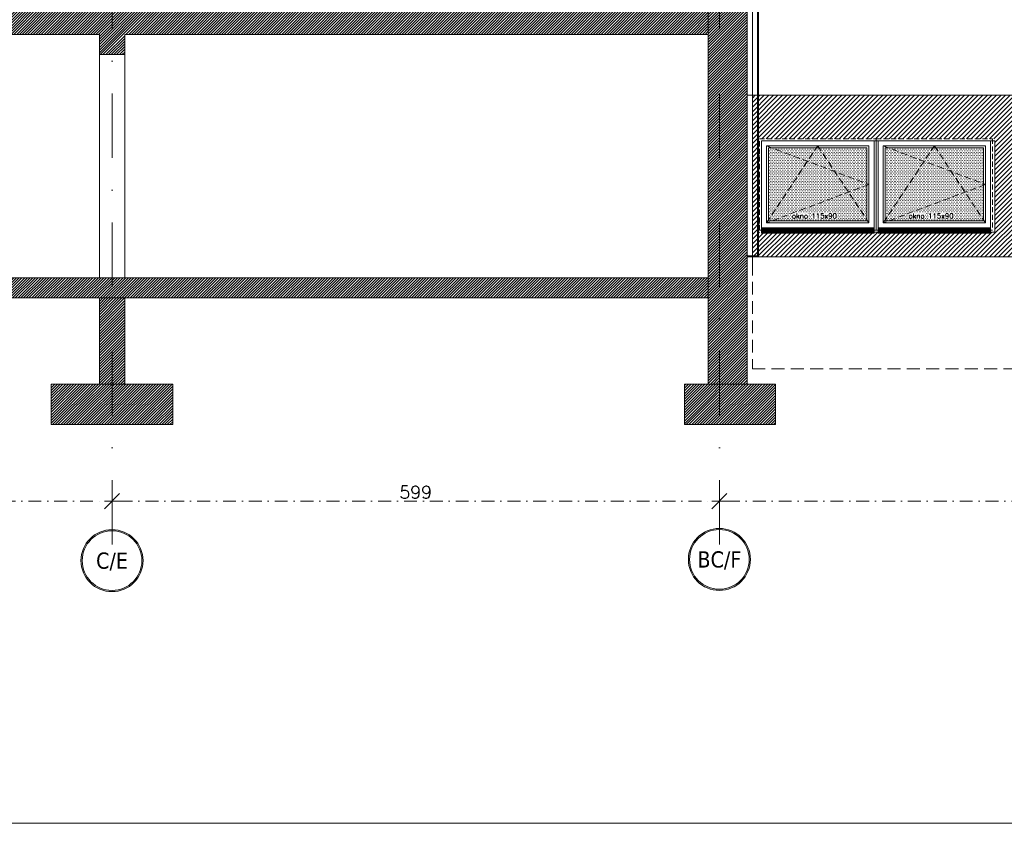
# Model space of a CAD drawing. Header units: millimetres. Extents: x -82287 to 177822, y -399756 to 0.
# Tile 221 of 228: x 61383 to 62354, y -202849 to -202056. Entities that reach past the tile are written whole.
import ezdxf
from ezdxf.enums import TextEntityAlignment as Align

# ---------------------------------------------------------------- set-up
doc = ezdxf.new("R2010")
doc.units = ezdxf.units.MM
doc.header["$MEASUREMENT"] = 0
for name, pattern in [('SUŁOSZOWA - PB 21 03$0$CACHE', [9.525, 6.35, -3.175]), ('SUŁOSZOWA - PB 21 03$0$CARKOVANA', [7.5, 5, -2.5]), ('SUŁOSZOWA - PB 21 03$0$DASHDOT', [25.4, 12.7, -6.35, 0, -6.35]), ('SUŁOSZOWA - PB 21 03$0$HIDDEN', [9.525, 6.35, -3.175])]:
    doc.linetypes.add(name, pattern=pattern)
doc.layers.get('DEFPOINTS').update_dxf_attribs({"lineweight": 50})
doc.layers.add('FL_XREF', color=252, linetype='Continuous')
for name, color, linetype, lineweight in [('SUŁOSZOWA - PB 21 03$0$!! 0_ Istn-okna', 251, 'Continuous', 0), ('SUŁOSZOWA - PB 21 03$0$!! 0_ Istn-sciany', 251, 'Continuous', 0), ('SUŁOSZOWA - PB 21 03$0$!! 0_ WIDOK ELEWACJA', 251, 'Continuous', 0), ('SUŁOSZOWA - PB 21 03$0$!! 0_Istn-cienka', 251, 'Continuous', 0), ('SUŁOSZOWA - PB 21 03$0$!! 0_Opis_pom', 251, 'Continuous', 0), ('SUŁOSZOWA - PB 21 03$0$!! 0_Osie', 251, 'SUŁOSZOWA - PB 21 03$0$DASHDOT', 0), ('SUŁOSZOWA - PB 21 03$0$!! 1_ tynk zewn  - nowy', 251, 'Continuous', 0), ('SUŁOSZOWA - PB 21 03$0$!! 1_Hatch dach', 251, 'Continuous', 0), ('SUŁOSZOWA - PB 21 03$0$!! 1_OPIS POM NOWE', 251, 'Continuous', 0), ('SUŁOSZOWA - PB 21 03$0$!! 2_ remont Ocieplenie', 251, 'SUŁOSZOWA - PB 21 03$0$ZIGZAG', 0), ('SUŁOSZOWA - PB 21 03$0$!! 2_ELEWACJA COKÓŁ', 251, 'Continuous', 0), ('SUŁOSZOWA - PB 21 03$0$!! 2_hatch istniejące', 251, 'Continuous', 0), ('SUŁOSZOWA - PB 21 03$0$!! 2_NOWE OKNA WIDOk - remont', 251, 'Continuous', 0), ('SUŁOSZOWA - PB 21 03$0$0-osie-liniA', 251, 'SUŁOSZOWA - PB 21 03$0$DASHDOT', 0), ('SUŁOSZOWA - PB 21 03$0$0-osie-tx', 251, 'Continuous', 0), ('SUŁOSZOWA - PB 21 03$0$0-rzedne-blok', 251, 'Continuous', 0)]:
    doc.layers.add(name, color=color, linetype=linetype, lineweight=lineweight)
doc.layers.add('SUŁOSZOWA - PB 21 03$0$!! 0_ramki', color=251, linetype='Continuous', lineweight=0, plot=False)
doc.styles.add('SUŁOSZOWA - PB 21 03$0$ARIAL', font='tahoma.ttf')
doc.styles.add('SUŁOSZOWA - PB 21 03$0$TAHOMA', font='tahoma.ttf')
doc.styles.add('SUŁOSZOWA - PB 21 03$0$TXT', font='simplex.shx')
doc.linetypes.add('SUŁOSZOWA - PB 21 03$0$ZIGZAG', pattern='A,0.00254,-5.08,[131,ltypeshp.shx,S=5.08,R=0,X=-5.08,Y=0],-10.16,[131,ltypeshp.shx,S=5.08,R=180,X=5.08,Y=0],-5.08', length=20.32254)
doc.dimstyles.new('SUŁOSZOWA - PB 21 03$0$DIM50', dxfattribs={"dimscale": 5, "dimtxt": 2.5, "dimasz": 1.5, "dimexe": 0, "dimexo": 0, "dimgap": 0.5, "dimtad": 1, "dimdec": 4, "dimrnd": 0.5, "dimdsep": 46, "dimtxsty": 'SUŁOSZOWA - PB 21 03$0$TXT', "dimblk1": 'SUŁOSZOWA - PB 21 03$0$TICK1', "dimblk2": 'SUŁOSZOWA - PB 21 03$0$TICK1', "dimsah": 1, "dimcen": 0, "dimse1": 1, "dimse2": 1, "dimclrd": 1, "dimclre": 7, "dimclrt": 9, "dimadec": 0, "dimazin": 0, "dimtfac": 1, "dimtdec": 4, "dimtmove": 2, "dimatfit": 3, "dimldrblk": 'SUŁOSZOWA - PB 21 03$0$TICK1', "dimfxl": 1, "dimtolj": 1, "dimarcsym": 0})
pattern_1 = [(225, (57913.864, -203778.1074), (1.3470384, -1.3470384), [])]

# ---------------------------------------------------------------- blocks, each defined once
blk = doc.blocks.new('SUŁOSZOWA - PB 21 03$0$okno 115x115')
at = {"layer": 'SUŁOSZOWA - PB 21 03$0$!! 1_Hatch dach', "true_color": 0x575757}
h = blk.add_hatch(dxfattribs=at)
h.set_pattern_fill('DOTS', color=251, angle=360)
h.set_pattern_definition([(360, (-21873.4686, 1906.5186), (0.79375, 1.5875), [0, -1.5875])])
h.paths.add_polyline_path([(-12257.16, 13266.65), (-12160.16, 13266.65), (-12160.16, 13194.65), (-12257.16, 13194.65)])
h = blk.add_hatch(dxfattribs=at)
h.set_pattern_fill('ANSI31', color=251, scale=0.2, angle=360)
h.set_pattern_definition([(45, (0, 0), (-0.449012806, 0.449012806), [])])
h.paths.add_polyline_path([(-12264.16, 13187.65), (-12153.16, 13187.65), (-12153.16, 13182.65), (-12264.16, 13182.65)])
at = {"layer": 'SUŁOSZOWA - PB 21 03$0$!! 0_ Istn-okna', "linetype": 'SUŁOSZOWA - PB 21 03$0$CARKOVANA', "lineweight": 5}
blk.add_lwpolyline([(-12266.16, 13275.65), (-12151.16, 13275.65), (-12151.16, 13185.65), (-12266.16, 13185.65)], close=True, dxfattribs=at)
at = {"layer": 'SUŁOSZOWA - PB 21 03$0$!! 0_ Istn-okna'}
for points in [[(-12264.16, 13273.65), (-12153.16, 13273.65), (-12153.16, 13187.65), (-12264.16, 13187.65)], [(-12259.16, 13268.65), (-12158.16, 13268.65), (-12158.16, 13192.65), (-12259.16, 13192.65)], [(-12257.16, 13266.65), (-12160.16, 13266.65), (-12160.16, 13194.65), (-12257.16, 13194.65)], [(-12264.16, 13187.65), (-12153.16, 13187.65), (-12153.16, 13182.65), (-12264.16, 13182.65)]]:
    blk.add_lwpolyline(points, close=True, dxfattribs=at)
at = {"layer": 'SUŁOSZOWA - PB 21 03$0$!! 1_Hatch dach', "color": 251, "linetype": 'SUŁOSZOWA - PB 21 03$0$CACHE', "true_color": 0x575757}
for points in [[(-12259.16, 13192.65), (-12208.66, 13268.65), (-12158.16, 13192.65)], [(-12259.16, 13268.65), (-12158.16, 13230.65), (-12259.16, 13192.65)]]:
    blk.add_lwpolyline(points, dxfattribs=at)
at = {"insert": (-12234.08, 13202.06), "char_height": 5, "attachment_point": 1, "style": 'SUŁOSZOWA - PB 21 03$0$TXT'}
blk.add_mtext_dynamic_manual_height_columns('okno 115x90', width=52.6299, gutter_width=75, heights=[0], dxfattribs=at)
blk = doc.blocks.new('*U116')
h = blk.add_hatch(color=256)
edge = h.paths.add_edge_path()
edge.add_arc((0, 0), 30.6, 0, 360)
edge = h.paths.add_edge_path(flags=17)
edge.add_arc((0, 0), 29.4, 0, 360)
for radius in [30.6, 29.4]:
    blk.add_circle((0, 0), radius)
at = {"style": 'SUŁOSZOWA - PB 21 03$0$TAHOMA', "flags": 8}
blk.add_attdef('ANSICHTSNUMMER', text='', height=16, dxfattribs=at).set_placement((0, 0), align=Align.MIDDLE_CENTER)
blk = doc.blocks.new('SUŁOSZOWA - PB 21 03$0$TICK1')
at = {"color": 0}
for p, q in [((0, -1.4), (0, 1.4)), ((0, 0), (-1, 0))]:
    blk.add_line(p, q, dxfattribs=at)
at = {"color": 2}
blk.add_line((-1, -1), (1, 1), dxfattribs=at)
blk = doc.blocks.new('*D1396')
at = {"color": 1, "lineweight": -2, "transparency": 16777216}
blk.add_line((60819.57, -202584.19), (61404.57, -202584.19), dxfattribs=at)
at = {"layer": 'DEFPOINTS', "color": 0, "transparency": 16777216}
for p in [(60812.07, -202584.19), (61412.07, -202584.19), (61412.07, -202584.19)]:
    blk.add_point(p, dxfattribs=at)
at = {"color": 1, "lineweight": -2, "transparency": 16777216, "xscale": 7.5, "yscale": 7.5, "zscale": 7.5, "rotation": 180}
blk.add_blockref('SUŁOSZOWA - PB 21 03$0$TICK1', (60812.07, -202584.19), dxfattribs=at)
at = {"color": 1, "lineweight": -2, "transparency": 16777216, "xscale": 7.5, "yscale": 7.5, "zscale": 7.5}
blk.add_blockref('SUŁOSZOWA - PB 21 03$0$TICK1', (61412.07, -202584.19), dxfattribs=at)
at = {"color": 9, "transparency": 16777216, "insert": (61112.07, -202575.44), "char_height": 12.5, "attachment_point": 5, "style": 'SUŁOSZOWA - PB 21 03$0$TXT'}
blk.add_mtext('\\A1;600', dxfattribs=at)
blk = doc.blocks.new('*D1397')
at = {"color": 1, "lineweight": -2, "transparency": 16777216}
blk.add_line((61419.57, -202584.19), (62003.57, -202584.19), dxfattribs=at)
at = {"layer": 'DEFPOINTS', "color": 0, "transparency": 16777216}
for p in [(61412.07, -202584.19), (62011.07, -202584.19), (62011.07, -202584.19)]:
    blk.add_point(p, dxfattribs=at)
at = {"color": 1, "lineweight": -2, "transparency": 16777216, "xscale": 7.5, "yscale": 7.5, "zscale": 7.5, "rotation": 180}
blk.add_blockref('SUŁOSZOWA - PB 21 03$0$TICK1', (61412.07, -202584.19), dxfattribs=at)
at = {"color": 1, "lineweight": -2, "transparency": 16777216, "xscale": 7.5, "yscale": 7.5, "zscale": 7.5}
blk.add_blockref('SUŁOSZOWA - PB 21 03$0$TICK1', (62011.07, -202584.19), dxfattribs=at)
at = {"color": 9, "transparency": 16777216, "insert": (61711.57, -202575.44), "char_height": 12.5, "attachment_point": 5, "style": 'SUŁOSZOWA - PB 21 03$0$TXT'}
blk.add_mtext('\\A1;599', dxfattribs=at)
blk = doc.blocks.new('*D1398')
at = {"color": 1, "lineweight": -2, "transparency": 16777216}
blk.add_line((62018.57, -202584.19), (63804.07, -202584.19), dxfattribs=at)
at = {"layer": 'DEFPOINTS', "color": 0, "transparency": 16777216}
for p in [(62011.07, -202584.19), (63811.57, -202584.19), (63811.57, -202584.19)]:
    blk.add_point(p, dxfattribs=at)
at = {"color": 1, "lineweight": -2, "transparency": 16777216, "xscale": 7.5, "yscale": 7.5, "zscale": 7.5, "rotation": 180}
blk.add_blockref('SUŁOSZOWA - PB 21 03$0$TICK1', (62011.07, -202584.19), dxfattribs=at)
at = {"color": 1, "lineweight": -2, "transparency": 16777216, "xscale": 7.5, "yscale": 7.5, "zscale": 7.5}
blk.add_blockref('SUŁOSZOWA - PB 21 03$0$TICK1', (63811.57, -202584.19), dxfattribs=at)
at = {"color": 9, "transparency": 16777216, "insert": (62911.32, -202575.44), "char_height": 12.5, "attachment_point": 5, "style": 'SUŁOSZOWA - PB 21 03$0$TXT'}
blk.add_mtext('\\A1;1800.5', dxfattribs=at)
blk = doc.blocks.new('SUŁOSZOWA - PB 21 03$0$BLOK OSIE ABC PD')
at = {"layer": 'SUŁOSZOWA - PB 21 03$0$0-osie-liniA', "ltscale": 5}
for points in [[(61412.06735, -200656.87852), (61412.06735, -202649.32309)], [(62011.06735, -200656.87852), (62011.06735, -202649.32309)]]:
    blk.add_lwpolyline(points, dxfattribs=at)
at = {"layer": 'SUŁOSZOWA - PB 21 03$0$0-osie-tx'}
ref = blk.add_blockref('*U116', (61412.06735, -202642.88444), dxfattribs=dict(at, rotation=180))
ref.add_attrib('ANSICHTSNUMMER', 'C/E', dxfattribs={"layer": '0', "height": 16, "style": 'SUŁOSZOWA - PB 21 03$0$TAHOMA', "flags": 8}).set_placement((61412.06735, -202642.88444), align=Align.MIDDLE_CENTER)
ref = blk.add_blockref('*U116', (62011.06735, -202641.68444), dxfattribs=dict(at, rotation=180))
ref.add_attrib('ANSICHTSNUMMER', 'BC/F', dxfattribs={"layer": '0', "height": 16, "style": 'SUŁOSZOWA - PB 21 03$0$TAHOMA', "flags": 8}).set_placement((62011.06735, -202641.68444), align=Align.MIDDLE_CENTER)
for base, p1, p2, picture, middle in [((61412.06735, -202584.18737), (60812.06735, -202584.18737), (61412.06735, -202584.18737), '*D1396', (61112.06735, -202575.43737)), ((62011.06735, -202584.18737), (61412.06735, -202584.18737), (62011.06735, -202584.18737), '*D1397', (61711.56735, -202575.43737)), ((63811.56735, -202584.18737), (62011.06735, -202584.18737), (63811.56735, -202584.18737), '*D1398', (62911.31735, -202575.43737))]:
    dim = blk.add_linear_dim(base=base, p1=p1, p2=p2, angle=180, dimstyle='SUŁOSZOWA - PB 21 03$0$DIM50')
    dim.commit()
    dim.dimension.update_dxf_attribs({"geometry": picture, "text_midpoint": middle})
blk = doc.blocks.new('SUŁOSZOWA - PB 21 03')
at = {"layer": 'SUŁOSZOWA - PB 21 03$0$!! 2_ELEWACJA COKÓŁ'}
h = blk.add_hatch(dxfattribs=at)
h.set_pattern_fill('ANSI31', color=250)
h.set_pattern_definition([(45, (0, 0), (-2.24506403, 2.24506403), [])])
h.paths.add_polyline_path([(63843.56735, -202183.74713), (62043.56735, -202183.74713), (62043.56735, -202343.32922), (63843.56735, -202343.32922)])
h.paths.add_polyline_path([(63250.56735, -202226.74713), (63365.56735, -202226.74713), (63482.56735, -202226.74713), (63482.56735, -202318.74713), (63250.56735, -202318.74713)], flags=16)
h.paths.add_polyline_path([(63252.56735, -202228.74713), (63363.56735, -202228.74713), (63363.56735, -202314.74713), (63252.56735, -202314.74713)], flags=0)
h.paths.add_polyline_path([(63257.56735, -202233.74713), (63358.56735, -202233.74713), (63358.56735, -202309.74713), (63257.56735, -202309.74713)], flags=0)
h.paths.add_polyline_path([(63262.88314, -202235.74713), (63306.7384, -202235.74713), (63308.06735, -202233.74713), (63309.3963, -202235.74713), (63356.56735, -202235.74713), (63356.56735, -202270.99465), (63358.56735, -202271.74713), (63356.56735, -202272.4996), (63356.56735, -202306.73722), (63357.2384, -202307.74713), (63262.88314, -202307.74713), (63257.56735, -202309.74713), (63259.56735, -202306.73722), (63259.56735, -202234.4996)], flags=0)
h.paths.add_polyline_path([(63182.56735, -202318.74713), (62950.56735, -202318.74713), (62950.56735, -202226.74713), (63065.56735, -202226.74713), (63182.56735, -202226.74713)], flags=16)
h.paths.add_polyline_path([(63178.56735, -202228.74713), (63178.56735, -202314.74713), (63067.56735, -202314.74713), (63067.56735, -202228.74713)], flags=0)
h.paths.add_polyline_path([(63173.56735, -202233.74713), (63173.56735, -202309.74713), (63072.56735, -202309.74713), (63072.56735, -202233.74713)], flags=0)
h.paths.add_polyline_path([(63171.56735, -202235.74713), (63171.56735, -202270.99465), (63173.56735, -202271.74713), (63171.56735, -202272.4996), (63171.56735, -202306.73722), (63172.2384, -202307.74713), (63077.88314, -202307.74713), (63072.56735, -202309.74713), (63074.56735, -202306.73722), (63074.56735, -202234.4996), (63077.88314, -202235.74713), (63121.7384, -202235.74713), (63123.06735, -202233.74713), (63124.3963, -202235.74713)], flags=0)
h.paths.add_polyline_path([(63367.56735, -202228.74713), (63478.56735, -202228.74713), (63478.56735, -202314.74713), (63367.56735, -202314.74713)], flags=0)
h.paths.add_polyline_path([(63372.56735, -202233.74713), (63473.56735, -202233.74713), (63473.56735, -202309.74713), (63372.56735, -202309.74713)], flags=0)
h.paths.add_polyline_path([(63377.88314, -202235.74713), (63421.7384, -202235.74713), (63423.06735, -202233.74713), (63424.3963, -202235.74713), (63471.56735, -202235.74713), (63471.56735, -202270.99465), (63473.56735, -202271.74713), (63471.56735, -202272.4996), (63471.56735, -202306.73722), (63472.2384, -202307.74713), (63377.88314, -202307.74713), (63372.56735, -202309.74713), (63374.56735, -202306.73722), (63374.56735, -202234.4996)], flags=0)
h.paths.add_polyline_path([(63063.56735, -202228.74713), (63063.56735, -202314.74713), (62952.56735, -202314.74713), (62952.56735, -202228.74713)], flags=0)
h.paths.add_polyline_path([(63058.56735, -202233.74713), (63058.56735, -202309.74713), (62957.56735, -202309.74713), (62957.56735, -202233.74713)], flags=0)
h.paths.add_polyline_path([(63056.56735, -202235.74713), (63056.56735, -202270.99465), (63058.56735, -202271.74713), (63056.56735, -202272.4996), (63056.56735, -202306.73722), (63057.2384, -202307.74713), (62962.88314, -202307.74713), (62957.56735, -202309.74713), (62959.56735, -202306.73722), (62959.56735, -202234.4996), (62962.88314, -202235.74713), (63006.7384, -202235.74713), (63008.06735, -202233.74713), (63009.3963, -202235.74713)], flags=0)
h.paths.add_polyline_path([(63550.56735, -202226.74713), (63665.56735, -202226.74713), (63782.56735, -202226.74713), (63782.56735, -202318.74713), (63550.56735, -202318.74713)], flags=16)
h.paths.add_polyline_path([(63552.56735, -202228.74713), (63663.56735, -202228.74713), (63663.56735, -202314.74713), (63552.56735, -202314.74713)], flags=0)
h.paths.add_polyline_path([(63557.56735, -202233.74713), (63658.56735, -202233.74713), (63658.56735, -202309.74713), (63557.56735, -202309.74713)], flags=0)
h.paths.add_polyline_path([(63559.56735, -202234.4996), (63562.88314, -202235.74713), (63606.7384, -202235.74713), (63608.06735, -202233.74713), (63609.3963, -202235.74713), (63656.56735, -202235.74713), (63656.56735, -202270.99465), (63658.56735, -202271.74713), (63656.56735, -202272.4996), (63656.56735, -202306.73722), (63657.2384, -202307.74713), (63562.88314, -202307.74713), (63557.56735, -202309.74713), (63559.56735, -202306.73722)], flags=0)
h.paths.add_polyline_path([(62882.56735, -202318.74713), (62650.56735, -202318.74713), (62650.56735, -202226.74713), (62765.56735, -202226.74713), (62882.56735, -202226.74713)], flags=16)
h.paths.add_polyline_path([(62878.56735, -202228.74713), (62878.56735, -202314.74713), (62767.56735, -202314.74713), (62767.56735, -202228.74713)], flags=0)
h.paths.add_polyline_path([(62873.56735, -202233.74713), (62873.56735, -202309.74713), (62772.56735, -202309.74713), (62772.56735, -202233.74713)], flags=0)
h.paths.add_polyline_path([(62871.56735, -202235.74713), (62871.56735, -202270.99465), (62873.56735, -202271.74713), (62871.56735, -202272.4996), (62871.56735, -202306.73722), (62872.2384, -202307.74713), (62777.88314, -202307.74713), (62772.56735, -202309.74713), (62774.56735, -202306.73722), (62774.56735, -202234.4996), (62777.88314, -202235.74713), (62821.7384, -202235.74713), (62823.06735, -202233.74713), (62824.3963, -202235.74713)], flags=0)
h.paths.add_polyline_path([(63667.56735, -202228.74713), (63778.56735, -202228.74713), (63778.56735, -202314.74713), (63667.56735, -202314.74713)], flags=0)
h.paths.add_polyline_path([(63672.56735, -202233.74713), (63773.56735, -202233.74713), (63773.56735, -202309.74713), (63672.56735, -202309.74713)], flags=0)
h.paths.add_polyline_path([(63674.56735, -202234.4996), (63677.88314, -202235.74713), (63721.7384, -202235.74713), (63723.06735, -202233.74713), (63724.3963, -202235.74713), (63771.56735, -202235.74713), (63771.56735, -202270.99465), (63773.56735, -202271.74713), (63771.56735, -202272.4996), (63771.56735, -202306.73722), (63772.2384, -202307.74713), (63677.88314, -202307.74713), (63672.56735, -202309.74713), (63674.56735, -202306.73722)], flags=0)
h.paths.add_polyline_path([(62763.56735, -202228.74713), (62763.56735, -202314.74713), (62652.56735, -202314.74713), (62652.56735, -202228.74713)], flags=0)
h.paths.add_polyline_path([(62758.56735, -202233.74713), (62758.56735, -202309.74713), (62657.56735, -202309.74713), (62657.56735, -202233.74713)], flags=0)
h.paths.add_polyline_path([(62756.56735, -202235.74713), (62756.56735, -202270.99465), (62758.56735, -202271.74713), (62756.56735, -202272.4996), (62756.56735, -202306.73722), (62757.2384, -202307.74713), (62662.88314, -202307.74713), (62657.56735, -202309.74713), (62659.56735, -202306.73722), (62659.56735, -202234.4996), (62662.88314, -202235.74713), (62706.7384, -202235.74713), (62708.06735, -202233.74713), (62709.3963, -202235.74713)], flags=0)
h.paths.add_polyline_path([(62582.56735, -202318.74713), (62350.56735, -202318.74713), (62350.56735, -202226.74713), (62465.56735, -202226.74713), (62582.56735, -202226.74713)], flags=16)
h.paths.add_polyline_path([(62578.56735, -202228.74713), (62578.56735, -202314.74713), (62467.56735, -202314.74713), (62467.56735, -202228.74713)], flags=0)
h.paths.add_polyline_path([(62573.56735, -202233.74713), (62573.56735, -202309.74713), (62472.56735, -202309.74713), (62472.56735, -202233.74713)], flags=0)
h.paths.add_polyline_path([(62571.56735, -202235.74713), (62571.56735, -202270.99465), (62573.56735, -202271.74713), (62571.56735, -202272.4996), (62571.56735, -202306.73722), (62572.2384, -202307.74713), (62477.88314, -202307.74713), (62472.56735, -202309.74713), (62474.56735, -202306.73722), (62474.56735, -202234.4996), (62477.88314, -202235.74713), (62521.7384, -202235.74713), (62523.06735, -202233.74713), (62524.3963, -202235.74713)], flags=0)
h.paths.add_polyline_path([(62463.56735, -202228.74713), (62463.56735, -202314.74713), (62352.56735, -202314.74713), (62352.56735, -202228.74713)], flags=0)
h.paths.add_polyline_path([(62458.56735, -202233.74713), (62458.56735, -202309.74713), (62357.56735, -202309.74713), (62357.56735, -202233.74713)], flags=0)
h.paths.add_polyline_path([(62458.56735, -202271.74713), (62456.56735, -202272.4996), (62456.56735, -202306.73722), (62457.2384, -202307.74713), (62362.88314, -202307.74713), (62357.56735, -202309.74713), (62359.56735, -202306.73722), (62359.56735, -202234.4996), (62362.88314, -202235.74713), (62406.7384, -202235.74713), (62408.06735, -202233.74713), (62409.3963, -202235.74713), (62456.56735, -202235.74713), (62456.56735, -202270.99465)], flags=0)
h.paths.add_polyline_path([(62282.56735, -202318.74713), (62050.56735, -202318.74713), (62050.56735, -202226.74713), (62165.56735, -202226.74713), (62282.56735, -202226.74713)], flags=16)
h.paths.add_polyline_path([(62278.56735, -202228.74713), (62278.56735, -202314.74713), (62167.56735, -202314.74713), (62167.56735, -202228.74713)], flags=0)
h.paths.add_polyline_path([(62273.56735, -202233.74713), (62273.56735, -202309.74713), (62172.56735, -202309.74713), (62172.56735, -202233.74713)], flags=0)
h.paths.add_polyline_path([(62273.56735, -202271.74713), (62271.56735, -202272.4996), (62271.56735, -202306.73722), (62272.2384, -202307.74713), (62177.88314, -202307.74713), (62172.56735, -202309.74713), (62174.56735, -202306.73722), (62174.56735, -202234.4996), (62177.88314, -202235.74713), (62221.7384, -202235.74713), (62223.06735, -202233.74713), (62224.3963, -202235.74713), (62271.56735, -202235.74713), (62271.56735, -202270.99465)], flags=0)
h.paths.add_polyline_path([(62163.56735, -202228.74713), (62163.56735, -202314.74713), (62052.56735, -202314.74713), (62052.56735, -202228.74713)], flags=0)
h.paths.add_polyline_path([(62158.56735, -202233.74713), (62158.56735, -202309.74713), (62057.56735, -202309.74713), (62057.56735, -202233.74713)], flags=0)
h.paths.add_polyline_path([(62158.56735, -202271.74713), (62156.56735, -202272.4996), (62156.56735, -202306.73722), (62157.2384, -202307.74713), (62062.88314, -202307.74713), (62057.56735, -202309.74713), (62059.56735, -202306.73722), (62059.56735, -202234.4996), (62062.88314, -202235.74713), (62106.7384, -202235.74713), (62108.06735, -202233.74713), (62109.3963, -202235.74713), (62156.56735, -202235.74713), (62156.56735, -202270.99465)], flags=0)
h.paths.add_polyline_path([(63696.3951, -202306.5875), (63745.56177, -202306.5875), (63745.56177, -202299.0875), (63696.3951, -202299.0875)], flags=8)
h.paths.add_polyline_path([(63581.3951, -202306.5875), (63630.56177, -202306.5875), (63630.56177, -202299.0875), (63581.3951, -202299.0875)], flags=8)
h.paths.add_polyline_path([(63396.3951, -202306.5875), (63445.56177, -202306.5875), (63445.56177, -202299.0875), (63396.3951, -202299.0875)], flags=8)
h.paths.add_polyline_path([(63281.3951, -202306.5875), (63330.56177, -202306.5875), (63330.56177, -202299.0875), (63281.3951, -202299.0875)], flags=8)
h.paths.add_polyline_path([(63096.3951, -202306.5875), (63145.56177, -202306.5875), (63145.56177, -202299.0875), (63096.3951, -202299.0875)], flags=8)
h.paths.add_polyline_path([(62981.3951, -202306.5875), (63030.56177, -202306.5875), (63030.56177, -202299.0875), (62981.3951, -202299.0875)], flags=8)
h.paths.add_polyline_path([(62796.3951, -202306.5875), (62845.56177, -202306.5875), (62845.56177, -202299.0875), (62796.3951, -202299.0875)], flags=8)
h.paths.add_polyline_path([(62681.3951, -202306.5875), (62730.56177, -202306.5875), (62730.56177, -202299.0875), (62681.3951, -202299.0875)], flags=8)
h.paths.add_polyline_path([(62496.3951, -202306.5875), (62545.56177, -202306.5875), (62545.56177, -202299.0875), (62496.3951, -202299.0875)], flags=8)
h.paths.add_polyline_path([(62381.3951, -202306.5875), (62430.56177, -202306.5875), (62430.56177, -202299.0875), (62381.3951, -202299.0875)], flags=8)
h.paths.add_polyline_path([(62196.3951, -202306.5875), (62245.56177, -202306.5875), (62245.56177, -202299.0875), (62196.3951, -202299.0875)], flags=8)
h.paths.add_polyline_path([(62081.3951, -202306.5875), (62130.56177, -202306.5875), (62130.56177, -202299.0875), (62081.3951, -202299.0875)], flags=8)
at = {"layer": 'SUŁOSZOWA - PB 21 03$0$!! 2_hatch istniejące'}
h = blk.add_hatch(dxfattribs=at)
h.set_pattern_fill('ANSI31', color=256, scale=0.6)
h.set_pattern_definition(pattern_1)
h.paths.add_polyline_path([(61976.56735, -202508.74713), (62066.56735, -202508.74713), (62066.56735, -202468.74713), (61976.56735, -202468.74713)])
h.paths.add_polyline_path([(62000.06735, -202468.74713), (62038.56735, -202468.74713), (62038.56735, -202003.74713), (62000.06735, -202003.74713)])
h = blk.add_hatch(dxfattribs=at)
h.set_pattern_fill('ANSI31', color=256, scale=0.6)
h.set_pattern_definition(pattern_1)
h.paths.add_polyline_path([(60823.56735, -202123.74713), (61399.56735, -202123.74713), (61399.56735, -202143.74713), (61424.56735, -202143.74713), (61424.56735, -202123.74713), (62000.06735, -202123.74713), (62000.06735, -202093.74713), (60823.56735, -202093.74713)])
h = blk.add_hatch(dxfattribs=at)
h.set_pattern_fill('ANSI31', color=256, scale=0.6)
h.set_pattern_definition(pattern_1)
h.paths.add_polyline_path([(60823.56735, -202383.74713), (62000.06735, -202383.74713), (62000.06735, -202363.74713), (60823.56735, -202363.74713)])
h = blk.add_hatch(dxfattribs=at)
h.set_pattern_fill('ANSI31', color=256, scale=0.6)
h.set_pattern_definition(pattern_1)
h.paths.add_polyline_path([(61352.06735, -202508.74713), (61472.06735, -202508.74713), (61472.06735, -202468.74713), (61352.06735, -202468.74713)])
h.paths.add_polyline_path([(61399.56735, -202468.74713), (61424.56735, -202468.74713), (61424.56735, -202383.74713), (61399.56735, -202383.74713)])
at = {"layer": 'SUŁOSZOWA - PB 21 03$0$!! 0_ Istn-sciany'}
for points in [[(62000.06735, -202003.74713), (62000.06735, -202468.74713)], [(62038.56735, -202003.74713), (62038.56735, -202468.74713)], [(61399.56735, -202123.74713), (60823.56735, -202123.74713)], [(61399.56735, -202123.74713), (61399.56735, -202143.74713)], [(62000.06735, -202123.74713), (61424.56735, -202123.74713)], [(61424.56735, -202123.74713), (61424.56735, -202143.74713)], [(61399.56735, -202143.74713), (61424.56735, -202143.74713)], [(63993.43318, -202343.32922), (62038.56735, -202343.32922)], [(60823.56735, -202363.74713), (62000.06735, -202363.74713)], [(60823.56735, -202383.74713), (62000.06735, -202383.74713)], [(61399.56735, -202383.74713), (61399.56735, -202468.74713)], [(61424.56735, -202383.74713), (61424.56735, -202468.74713)], [(61399.56735, -202468.74713), (61424.56735, -202468.74713)]]:
    blk.add_lwpolyline(points, dxfattribs=at)
for points in [[(61352.06735, -202468.74713), (61472.06735, -202468.74713), (61472.06735, -202508.74713), (61352.06735, -202508.74713)], [(62066.56735, -202468.74713), (61976.56735, -202468.74713), (61976.56735, -202508.74713), (62066.56735, -202508.74713)]]:
    blk.add_lwpolyline(points, close=True, dxfattribs=at)
at = {"layer": 'SUŁOSZOWA - PB 21 03$0$!! 0_ WIDOK ELEWACJA'}
for points in [[(61399.56735, -202143.74713), (61399.56735, -202363.74713)], [(61424.56735, -202143.74713), (61424.56735, -202363.74713)], [(63848.56735, -202183.74713), (62038.56735, -202183.74713)], [(62043.56735, -202183.74713), (62043.56735, -202348.74713)]]:
    blk.add_lwpolyline(points, dxfattribs=at)
blk.add_lwpolyline([(62282.56735, -202228.74713), (62282.56735, -202318.74713), (62052.56735, -202318.74713), (62052.56735, -202228.74713)], close=True, dxfattribs=at)
at = {"layer": 'SUŁOSZOWA - PB 21 03$0$!! 0_Istn-cienka', "linetype": 'SUŁOSZOWA - PB 21 03$0$HIDDEN', "ltscale": 2}
for points in [[(62043.56735, -202348.74713), (62043.56735, -202453.74713)], [(62043.56735, -202453.74713), (63843.56735, -202453.74713)]]:
    blk.add_lwpolyline(points, dxfattribs=at)
at = {"layer": 'SUŁOSZOWA - PB 21 03$0$!! 0_ramki'}
blk.add_lwpolyline([(57458.92604, -200541.22215), (64582.1521, -200541.22215), (64582.1521, -202902.02336), (57458.92604, -202902.02336)], close=True, dxfattribs=at)
at = {"layer": 'SUŁOSZOWA - PB 21 03$0$!! 1_ tynk zewn  - nowy'}
for points in [[(62048.56735, -202002.74713), (62048.56735, -202343.32922)], [(62049.56735, -202002.74713), (62049.56735, -202343.32922)], [(62038.56735, -202342.32922), (62049.56735, -202342.32922)], [(62038.56735, -202342.32922), (62049.56735, -202342.32922)], [(62038.56735, -202343.32922), (62049.56735, -202343.32922)], [(62038.56735, -202343.32922), (62049.56735, -202343.32922)]]:
    blk.add_lwpolyline(points, dxfattribs=at)
at = {"layer": 'SUŁOSZOWA - PB 21 03$0$!! 2_ remont Ocieplenie', "linetype": 'SUŁOSZOWA - PB 21 03$0$ZIGZAG', "ltscale": 0.75}
blk.add_lwpolyline([(62043.56735, -202002.74713), (62043.56735, -202342.32922)], dxfattribs=at)
at = {"layer": 'SUŁOSZOWA - PB 21 03$0$0-rzedne-blok'}
blk.add_line((61518.54225, -202363.74713), (61338.9106, -202363.74713), dxfattribs=at)
at = {"layer": 'SUŁOSZOWA - PB 21 03$0$!! 0_Osie'}
blk.add_blockref('SUŁOSZOWA - PB 21 03$0$BLOK OSIE ABC PD', (0, 0), dxfattribs=at)
at = {"layer": 'SUŁOSZOWA - PB 21 03$0$!! 2_NOWE OKNA WIDOk - remont'}
for p in [(74316.72636, -215502.3989), (74431.72636, -215502.3989)]:
    blk.add_blockref('SUŁOSZOWA - PB 21 03$0$okno 115x115', p, dxfattribs=at)
at = {"layer": 'SUŁOSZOWA - PB 21 03$0$!! 0_Opis_pom', "ltscale": 0.7, "style": 'SUŁOSZOWA - PB 21 03$0$ARIAL'}
for tag, p in [('B0,19', (52679.2094, -194257.55204)), ('B2,14', (73874.0461, -194402.0887)), ('B2,12', (73342.49259, -194413.89249)), ('B1,21', (60405.50261, -194427.18207)), ('B2,11', (73069.01144, -194438.89383)), ('A1,16', (59129.54925, -194448.08429)), ('B1,19', (59914.81903, -194448.15658)), ('B2,16', (75195.07765, -194441.83446)), ('B1/17', (59524.53699, -194450.37428)), ('1,22', (60947.33929, -194456.1144)), ('1,23', (61575.22173, -194450.37428)), ('B0,15', (51514.15008, -194461.8073)), ('A1,1', (58808.06672, -194460.94161)), ('B2,19.1', (76701.67035, -194466.03695)), ('B3,7', (87459.81312, -194465.07097)), ('B3,3', (88235.73906, -194465.79732)), ('B1,18', (59715.51745, -194473.87108)), ('B2,17', (75506.7465, -194471.3759)), ('B0,18', (52071.43815, -194478.40179)), ('B2,15', (74566.38885, -194487.81114)), ('B3,6', (86826.65132, -194483.15512)), ('B3,8', (90006.66539, -194478.47972)), ('B1,20', (60198.53687, -194490.17374)), ('B2,10', (72728.63362, -194489.37283)), ('A0,6', (49094.40602, -194505.72387)), ('A2,5', (72452.45009, -194505.90583)), ('B2,13', (73649.91716, -194500.01242)), ('A1,6', (58565.96262, -194514.50753)), ('B1,1', (61908.24378, -194515.48656)), ('A0,4', (49692.81919, -194517.93289)), ('A0,3', (49906.53818, -194524.03766)), ('B0,22', (54187.56644, -194519.04308)), ('A0,5', (49399.71914, -194533.19455)), ('B0,20', (53125.45224, -194527.8835)), ('B0,21', (53847.26622, -194535.08002)), ('B1,3', (62229.35503, -194604.49851)), ('B2,18', (75922.43604, -194612.23635)), ('B2,19', (77152.69039, -194617.53776)), ('A3,4', (85509.27934, -194642.47136)), ('B0,24B', (54824.42896, -194684.26784)), ('B1,4', (63476.45184, -194691.11207)), ('B0,13', (50367.63944, -194706.5583)), ('B0,16', (51457.40872, -194704.43091)), ('B0,17', (51897.58569, -194706.77195)), ('A2,4', (71695.75649, -194707.44268)), ('A1,5', (58149.22649, -194724.80163)), ('A2.1', (72371.45884, -194731.56251)), ('B0,23', (54542.05776, -194742.93939)), ('A1,2', (58744.42262, -194746.622)), ('B1,2D', (60756.29674, -194750.92727)), ('A1,15', (59129.54925, -194780.73348)), ('A3.1', (86079.08704, -194786.62422)), ('B0,14', (50962.60809, -194789.06568)), ('B1,4', (63483.03852, -194791.04365)), ('A0,2', (49295.91259, -194810.95246)), ('B2.7', (74548.27897, -194836.12781)), ('B0,7', (52851.95551, -194845.56115)), ('B1,2B', (62374.83512, -194841.86715)), ('B3,2', (89035.72921, -194837.99287)), ('B1,2A', (61803.35407, -194869.27513)), ('B0,8', (51561.38742, -194890.27848)), ('A1,3', (58810.05243, -195008.83917)), ('A3.2', (86016.50296, -195004.88875)), ('A0,1', (49914.27925, -195025.82804)), ('A0,10', (49695.87246, -195042.9259)), ('B0,17', (51225.06492, -195049.74007)), ('B0,6', (52110.41055, -195069.39267)), ('B2.2', (74976.1855, -195068.47988)), ('B1,8', (61403.63433, -195071.25189)), ('A2.2', (72371.45884, -195070.78713)), ('A0,7', (49042.50308, -195082.6056)), ('B3,11', (88623.94853, -195099.23575)), ('B3,4', (87612.56208, -195132.78192)), ('B3,5', (86839.47632, -195174.05241)), ('B0,12', (50313.60595, -195207.52936)), ('B0,11', (50726.178, -195219.06638)), ('B3,10', (89778.42161, -195220.68871)), ('B1,6', (63686.26823, -195231.3997)), ('B0,24A', (54359.17011, -195245.97867)), ('A1,4', (58093.66276, -195250.96213)), ('B0,10', (51476.34179, -195259.44699)), ('B3,9', (90479.74099, -195260.18621)), ('A0,11', (49643.96951, -195271.84772)), ('B1,14', (59332.54805, -195280.73534)), ('A0,8', (49042.50308, -195293.21363)), ('B0,9', (51798.4912, -195291.17482)), ('B2,21', (75970.16114, -195290.81005)), ('B0,3', (52068.59538, -195319.60465)), ('B1,13', (60186.62513, -195314.46953)), ('B1,10', (60892.94126, -195319.45825)), ('B1,5', (63419.22943, -195317.21026)), ('A2.3', (71832.37045, -195318.78232)), ('B2,9', (73175.51251, -195317.21162)), ('B2,4', (74493.5947, -195318.7733)), ('B2,3', (74674.2815, -195319.28036)), ('A3,3', (85569.83931, -195318.78232)), ('B3,1', (88723.65615, -195329.98594)), ('B2,8', (73894.209, -195338.18956)), ('B1,9', (61058.12383, -195344.48743)), ('B2.1', (75304.74121, -195348.36327)), ('B2,20', (77211.021, -195343.82367)), ('B0,2', (52227.2348, -195357.98297)), ('B1,2C', (61827.40698, -195369.02625)), ('B1,7', (62134.52151, -195372.05069)), ('B0,1', (53061.17304, -195403.85659)), ('A0,9', (49001.50444, -195413.15723)), ('A0,12', (49689.76592, -195485.50737)), ('B0,4', (52224.78303, -195500.96352)), ('B2,5', (74686.48999, -195507.24036)), ('B1,11', (61050.00078, -195512.89565)), ('B1,12', (60864.00751, -195544.00738)), ('B2,6', (74499.29165, -195549.55175)), ('B0,5', (52066.14362, -195556.83806)), ('C2,2', (74812.78942, -195865.8959)), ('C1,3', (61091.58871, -195973.27844)), ('C0,2A', (52278.30875, -196050.48297)), ('C0,1', (52808.36775, -196132.34208)), ('C1,2', (61690.27405, -196439.72387)), ('C1,1', (62060.59754, -196465.28533)), ('C3,1', (88979.71614, -196545.67785)), ('C0,2B', (53028.88223, -196668.8019)), ('C1,4', (61008.68123, -196686.32122)), ('C2,1', (75334.65984, -196786.2197)), ('C2,3', (74834.65119, -196933.26657)), ('C1,5', (61062.7252, -196991.42453)), ('C1,10', (62127.38542, -196998.81344)), ('C1,9', (62147.33751, -197289.53424)), ('C1,6', (61131.41824, -197329.69535)), ('C0,3', (52181.98562, -197341.92176)), ('D1,1', (73931.12245, -197584.03121)), ('C0,4', (52345.96562, -197596.60561)), ('D0,18', (60296.49264, -197617.95269)), ('C2,4', (75243.70451, -197663.89)), ('D0,7', (59141.53804, -197722.84718)), ('C1,7', (61222.2575, -197737.18052)), ('D0,17', (60701.16801, -197741.44864)), ('D1,4', (73157.19908, -197744.29721)), ('D0,3', (59562.25866, -197751.14316)), ('D1,6', (72757.78643, -197751.22612)), ('D0,6', (58741.71849, -197802.61699)), ('D0,10', (58357.73602, -197820.93991)), ('D,09', (59195.67196, -197881.51243)), ('C0,5', (52269.72696, -197902.4362)), ('C0,6', (52872.93793, -197917.07354)), ('D0,2', (59943.06082, -197917.06725)), ('D1,3', (73475.28953, -197924.29875)), ('D0,16', (60721.3534, -197935.2949)), ('D0,8', (59058.9008, -197963.64925)), ('D0,5', (59448.52586, -197969.8061)), ('C2,5', (74555.08284, -197988.7886)), ('D1,5', (73291.61607, -197999.29956)), ('D0,4', (59655.02693, -198042.2589)), ('D0,15', (60692.12223, -198127.4643)), ('D0,1', (59931.33074, -198173.12806)), ('D1,2', (73578.07819, -198172.30068)), ('D0,11', (58161.27105, -198211.45823)), ('D0,12', (58250.99458, -198537.17631)), ('D0,13', (58250.99458, -198764.99605)), ('D1,7', (71854.87376, -198786.88467)), ('D0,14', (59130.08589, -198795.3373)), ('D1,8', (71715.35366, -199212.44512))]:
    blk.add_attdef(tag, text='', height=11.968, dxfattribs=at).set_placement(p, align=Align.MIDDLE_CENTER)
at = {"layer": 'SUŁOSZOWA - PB 21 03$0$!! 1_OPIS POM NOWE', "style": 'SUŁOSZOWA - PB 21 03$0$ARIAL'}
for tag, p in [('C1.7A', (61271.6179, -197538.30303)), ('C2.5B', (74970.66097, -197546.70728)), ('C2,5C', (74903.71123, -197659.13664)), ('C2.4', (75374.07862, -197726.11453)), ('D1,2B', (74322.25834, -197791.43247)), ('C1.7C', (61260.26049, -197811.38428)), ('C1.8B', (61588.27341, -197817.62151)), ('C1.8A', (61884.42005, -197818.94854)), ('C1.7B', (61322.12354, -197933.89849)), ('C2,5A', (74943.41937, -197993.49482)), ('E1.2', (62164.78326, -198139.98688)), ('E1.5E', (62692.10372, -198153.27854)), ('D1,2C', (73419.9359, -198156.57844)), ('E2.9', (75361.45041, -198161.88904)), ('E2.7', (76022.45692, -198162.26272)), ('E3.1', (88990.58975, -198158.87886)), ('D1,2A', (74280.17915, -198172.30068)), ('E1.5D', (62993.60773, -198185.416)), ('E1.1', (61330.46191, -198191.9806)), ('E1.5C', (63016.9343, -198246.3437)), ('E1.5B', (63264.15117, -198307.8661)), ('E3.2', (88781.41347, -198385.24275)), ('E1.6', (61022.6264, -198421.00827)), ('E2.2', (74782.75417, -198427.85813)), ('E2.8', (75757.29014, -198437.09188)), ('E2.6', (76531.8031, -198444.40756)), ('E1.5A', (63049.47589, -198456.39852)), ('E3.4', (89392.22607, -198450.03942)), ('E1.5F', (62736.15118, -198589.14592)), ('E1.5G', (62892.39981, -198586.12622)), ('E1,4', (61888.25021, -198652.6996)), ('E2.1', (75803.99631, -198697.05773)), ('E1.5L', (63297.7633, -198733.65678)), ('E1.3', (61058.5992, -198806.28147)), ('E1.5H', (62893.53005, -198830.01758)), ('E2,3', (74778.52304, -198843.9541)), ('E3.3', (89150.95684, -198867.32581)), ('E1.5K', (63266.15427, -198904.67789)), ('E1.5I', (62723.74907, -199005.87002)), ('E2.4', (75135.87669, -199083.20857)), ('E2.5', (76615.04061, -199164.91143)), ('E1.5J', (63204.25187, -199215.697))]:
    blk.add_attdef(tag, text='', height=11.968, dxfattribs=at).set_placement(p, align=Align.MIDDLE_CENTER)

msp = doc.modelspace()

# ---------------------------------------------------------------- block references
at = {"layer": 'FL_XREF'}
msp.add_blockref('SUŁOSZOWA - PB 21 03', (62.28, 52.9), dxfattribs=at)

doc.saveas('drawing.dxf')
